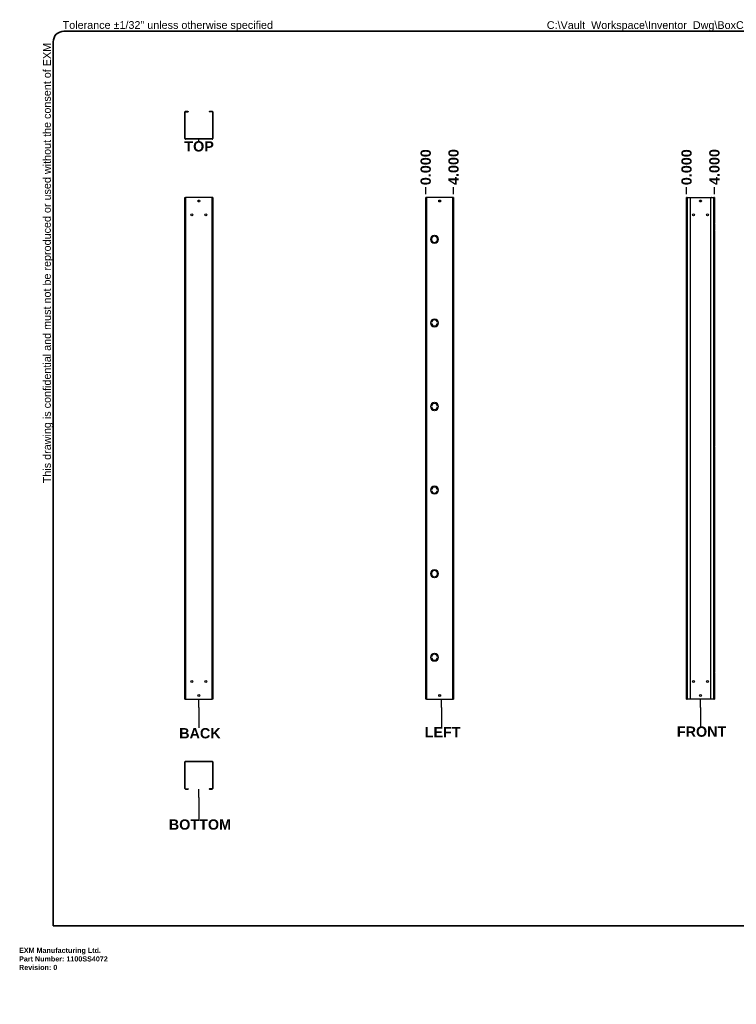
# Model space of a CAD drawing. Header units: inches. Extents: x 0 to 278, y -11 to 181.
# Tile 1 of 3: x 0 to 140, y -11 to 181. Entities that reach past the tile are written whole.
import ezdxf

# ---------------------------------------------------------------- set-up
doc = ezdxf.new("R2010")
doc.units = ezdxf.units.IN
doc.header["$LTSCALE"] = 16.718028
doc.header["$MEASUREMENT"] = 0
doc.layers.get('0').update_dxf_attribs({"lineweight": 25})
for name, color, linetype, lineweight in [('Dimensions(ANSI)', 7, 'Continuous', 25), ('Sketch Geometry(ANSI)', 7, 'Continuous', 25), ('Symbols(ANSI)', 7, 'Continuous', 25), ('Visible Edges(ANSI)', 7, 'Continuous', 25), ('Visible Tangent Edges(ANSI)', 7, 'Continuous', 25)]:
    doc.layers.add(name, color=color, linetype=linetype, lineweight=lineweight)
doc.styles.add('Current-ANSI', font='arial.ttf')
doc.styles.add('Dimension-ANSI', font='arialbd.ttf')
doc.styles.get("Standard").update_dxf_attribs({"font": 'arialbd.ttf'})
doc.dimstyles.new('INCH-ANSI-VERTICAL', dxfattribs={"dimscale": 16.718028, "dimtxt": 0.12, "dimasz": 0.098425, "dimexe": 0.04, "dimexo": 0.04, "dimgap": 0.031496, "dimtad": 0, "dimtih": 1, "dimtoh": 1, "dimdec": 3, "dimrnd": 1e-08, "dimzin": 0, "dimdsep": 46, "dimtxsty": 'Dimension-ANSI', "dimcen": 0.09, "dimdle": 0.312, "dimclrd": 179, "dimclre": 179, "dimclrt": 7, "dimadec": 1, "dimazin": 0, "dimtfac": 1, "dimtdec": 3, "dimtofl": 0, "dimtmove": 0, "dimatfit": 3, "dimfxl": 1, "dimtolj": 1, "dimtzin": 4, "dimlwd": 25, "dimlwe": 25, "dimarcsym": 0})

# ---------------------------------------------------------------- blocks, each defined once
blk = doc.blocks.new('Datum Identifier7')
at = {"layer": 'Symbols(ANSI)', "color": 7, "linetype": 'Continuous', "lineweight": 25}
blk.add_line((2.098, 9.411), (2.098, 9.431), dxfattribs=at)
at = {"layer": 'Symbols(ANSI)', "color": 7, "insert": (1.929, 9.287), "char_height": 0.12, "attachment_point": 7, "style": 'Dimension-ANSI'}
blk.add_mtext('TOP', dxfattribs=at)
blk = doc.blocks.new('*D10')
at = {"layer": 'Defpoints', "color": 0, "linetype": 'Continuous', "transparency": 16777216}
for p in [(130.26, 148.31), (130.26, 146.31), (130.26, 146.31)]:
    blk.add_point(p, dxfattribs=at)
at = {"layer": 'Dimensions(ANSI)', "color": 179, "linetype": 'Continuous', "lineweight": 25, "true_color": 0x262658, "transparency": 16777216}
blk.add_line((130.26, 146.98), (130.26, 148.31), dxfattribs=at)
at = {"layer": 'Dimensions(ANSI)', "color": 7, "linetype": 'Continuous', "lineweight": 25, "transparency": 16777216, "insert": (130.26, 152.22), "char_height": 2.006, "attachment_point": 5, "rotation": 90, "style": 'Dimension-ANSI'}
blk.add_mtext('\\A1;0.000', dxfattribs=at)
blk = doc.blocks.new('*D11')
at = {"layer": 'Defpoints', "color": 0, "linetype": 'Continuous', "transparency": 16777216}
for p in [(135.7, 148.31), (130.26, 146.31), (135.7, 146.31)]:
    blk.add_point(p, dxfattribs=at)
at = {"layer": 'Dimensions(ANSI)', "color": 179, "linetype": 'Continuous', "lineweight": 25, "true_color": 0x262658, "transparency": 16777216}
blk.add_line((135.7, 146.98), (135.7, 148.31), dxfattribs=at)
at = {"layer": 'Dimensions(ANSI)', "color": 7, "linetype": 'Continuous', "lineweight": 25, "transparency": 16777216, "insert": (135.7, 152.25), "char_height": 2.006, "attachment_point": 5, "rotation": 90, "style": 'Dimension-ANSI'}
blk.add_mtext('\\A1;4.000', dxfattribs=at)
blk = doc.blocks.new('*D14')
at = {"layer": 'Defpoints', "color": 0, "linetype": 'Continuous', "transparency": 16777216}
for p in [(79.36, 148.31), (79.36, 146.31), (79.36, 146.31)]:
    blk.add_point(p, dxfattribs=at)
at = {"layer": 'Dimensions(ANSI)', "color": 179, "linetype": 'Continuous', "lineweight": 25, "true_color": 0x262658, "transparency": 16777216}
blk.add_line((79.36, 146.98), (79.36, 148.31), dxfattribs=at)
at = {"layer": 'Dimensions(ANSI)', "color": 7, "linetype": 'Continuous', "lineweight": 25, "transparency": 16777216, "insert": (79.36, 152.22), "char_height": 2.006, "attachment_point": 5, "rotation": 90, "style": 'Dimension-ANSI'}
blk.add_mtext('\\A1;0.000', dxfattribs=at)
blk = doc.blocks.new('*D15')
at = {"layer": 'Defpoints', "color": 0, "linetype": 'Continuous', "transparency": 16777216}
for p in [(84.79, 148.31), (79.36, 146.31), (84.79, 146.31)]:
    blk.add_point(p, dxfattribs=at)
at = {"layer": 'Dimensions(ANSI)', "color": 179, "linetype": 'Continuous', "lineweight": 25, "true_color": 0x262658, "transparency": 16777216}
blk.add_line((84.79, 146.98), (84.79, 148.31), dxfattribs=at)
at = {"layer": 'Dimensions(ANSI)', "color": 7, "linetype": 'Continuous', "lineweight": 25, "transparency": 16777216, "insert": (84.79, 152.25), "char_height": 2.006, "attachment_point": 5, "rotation": 90, "style": 'Dimension-ANSI'}
blk.add_mtext('\\A1;4.000', dxfattribs=at)
blk = doc.blocks.new('Datum Identifier8')
at = {"layer": 'Symbols(ANSI)', "color": 7, "linetype": 'Continuous', "lineweight": 25}
for p, q in [((7.954, 2.803), (7.954, 2.902)), ((7.954, 2.803), (7.954, 2.768)), ((7.954, 2.768), (7.954, 2.584))]:
    blk.add_line(p, q, dxfattribs=at)
at = {"layer": 'Symbols(ANSI)', "color": 7, "insert": (7.678, 2.46), "char_height": 0.12, "attachment_point": 7, "style": 'Dimension-ANSI'}
blk.add_mtext('FRONT', dxfattribs=at)
blk = doc.blocks.new('Datum Identifier9')
at = {"layer": 'Symbols(ANSI)', "color": 7, "linetype": 'Continuous', "lineweight": 25}
for p, q in [((2.098, 2.803), (2.098, 2.902)), ((2.098, 2.803), (2.098, 2.749)), ((2.098, 2.749), (2.098, 2.565))]:
    blk.add_line(p, q, dxfattribs=at)
at = {"layer": 'Symbols(ANSI)', "color": 7, "insert": (1.869, 2.441), "char_height": 0.12, "attachment_point": 7, "style": 'Dimension-ANSI'}
blk.add_mtext('BACK', dxfattribs=at)
blk = doc.blocks.new('Datum Identifier10')
at = {"layer": 'Symbols(ANSI)', "color": 7, "linetype": 'Continuous', "lineweight": 25}
for p, q in [((2.098, 1.753), (2.098, 1.852)), ((2.098, 1.753), (2.098, 1.732)), ((2.098, 1.732), (2.098, 1.5))]:
    blk.add_line(p, q, dxfattribs=at)
at = {"layer": 'Symbols(ANSI)', "color": 7, "insert": (1.748, 1.376), "char_height": 0.12, "attachment_point": 7, "style": 'Dimension-ANSI'}
blk.add_mtext('BOTTOM', dxfattribs=at)
blk = doc.blocks.new('Datum Identifier12')
at = {"layer": 'Symbols(ANSI)', "color": 7, "linetype": 'Continuous', "lineweight": 25}
for p, q in [((4.931, 2.803), (4.931, 2.902)), ((4.931, 2.803), (4.931, 2.76)), ((4.931, 2.76), (4.931, 2.576))]:
    blk.add_line(p, q, dxfattribs=at)
at = {"layer": 'Symbols(ANSI)', "color": 7, "insert": (4.735, 2.456), "char_height": 0.12, "attachment_point": 7, "style": 'Dimension-ANSI'}
blk.add_mtext('LEFT', dxfattribs=at)
blk = doc.blocks.new('Borders 3_EXM - B (Inch)')
at = {"layer": 'Sketch Geometry(ANSI)', "linetype": 'Continuous', "lineweight": 35}
for p, q in [((16.398, 10.692), (0.523, 10.692)), ((0.398, 10.567), (0.398, 0.255)), ((16.523, 0.38), (16.523, 10.567)), ((0.398, 0.255), (16.398, 0.255))]:
    blk.add_line(p, q, dxfattribs=at)
for centre, start, end in [((0.523, 10.567), 90, 180), ((16.398, 10.567), 0, 90), ((16.398, 0.38), 270, 0)]:
    blk.add_arc(centre, 0.125, start, end, dxfattribs=at)
at = {"layer": 'Symbols(ANSI)', "color": 7, "char_height": 0.09, "attachment_point": 7, "style": 'Current-ANSI'}
for s, insert in [('Tolerance ±1/32" unless otherwise specified', (0.509, 10.692)), ('Tolérance ±1/32" sauf spécification contraire', (13.93, 10.691))]:
    blk.add_mtext(s, dxfattribs=dict(at, insert=insert))
for s, insert, rotation in [('This drawing is confidential and must not be reproduced or used without the consent of EXM', (0.398, 5.419), 90), ('Ce dessin est confidentiel et ne doit pas être reproduit ou utilisé sans le consentement de EXM', (16.522, 10.576), 270)]:
    blk.add_mtext(s, dxfattribs=dict(at, insert=insert, rotation=rotation))
at = {"layer": 'Symbols(ANSI)', "color": 7, "style": 'Current-ANSI'}
blk.add_attdef('FILENAME_AND_PATH_001', (6.16, 10.718), '', height=0.09, dxfattribs=at)

msp = doc.modelspace()

# ---------------------------------------------------------------- linework, layer by layer
at = {"layer": 'Visible Edges(ANSI)'}
for p, q in [((32.3575, 163.0255), (32.3629, 163.0255)), ((32.3575, 162.9901), (32.3575, 163.0255)), ((32.3575, 157.7904), (32.3575, 162.9901)), ((32.4322, 157.7904), (32.4322, 162.9901)), ((32.9552, 163.107), (32.4743, 163.107)), ((32.4743, 163.0323), (32.9552, 163.0323)), ((32.9552, 163.107), (33.0367, 163.107)), ((33.0367, 163.0323), (32.9552, 163.0323)), ((33.0367, 163.0323), (33.0367, 163.107)), ((37.1117, 163.107), (37.1117, 163.0323)), ((37.1117, 163.107), (37.1932, 163.107)), ((37.1932, 163.0323), (37.1117, 163.0323)), ((37.674, 163.107), (37.1932, 163.107)), ((37.674, 163.0323), (37.1932, 163.0323)), ((37.7161, 162.9901), (37.7161, 157.7904)), ((37.7908, 162.9901), (37.7908, 157.7904)), ((37.674, 157.7483), (32.4743, 157.7483)), ((37.674, 157.6736), (32.4743, 157.6736)), ((32.3575, 146.3084), (32.4743, 146.3084)), ((32.3575, 48.508), (32.3575, 146.3084)), ((37.674, 146.3084), (32.4743, 146.3084)), ((37.7908, 146.3084), (37.674, 146.3084)), ((37.7908, 146.3084), (37.7908, 48.508)), ((79.4756, 146.3084), (79.3588, 146.3084)), ((79.3588, 48.508), (79.3588, 146.3084)), ((84.6753, 146.3084), (79.4756, 146.3084)), ((84.7922, 146.3084), (84.6753, 146.3084)), ((84.7922, 146.3084), (84.7922, 48.508)), ((130.3803, 146.3084), (130.2634, 146.3084)), ((130.2634, 48.508), (130.2634, 146.3084)), ((130.3803, 146.3084), (130.8611, 146.3084)), ((130.8611, 146.3084), (135.0991, 146.3084)), ((130.9426, 146.2269), (130.9426, 48.5895)), ((135.0176, 48.5895), (135.0176, 146.2269)), ((135.0991, 146.3084), (135.58, 146.3084)), ((135.6968, 146.3084), (135.58, 146.3084)), ((135.6968, 146.3084), (135.6968, 141.2289)), ((135.5474, 141.2289), (135.58, 141.2289)), ((135.5474, 140.7766), (135.5474, 141.2289)), ((135.58, 140.7766), (135.5474, 140.7766)), ((135.5474, 140.2944), (135.58, 140.2944)), ((135.5474, 139.8421), (135.5474, 140.2944)), ((135.6913, 141.2289), (135.58, 141.2289)), ((135.58, 140.7766), (135.6913, 140.7766)), ((135.6913, 140.2944), (135.58, 140.2944)), ((135.6221, 141.2289), (135.6221, 141.1454)), ((135.6221, 141.1454), (135.6968, 141.1454)), ((135.6221, 140.8601), (135.6221, 141.1454)), ((135.6968, 140.8601), (135.6221, 140.8601)), ((135.6221, 140.8601), (135.6221, 140.7766)), ((135.6221, 140.2944), (135.6221, 140.2108)), ((135.6221, 140.2108), (135.6968, 140.2108)), ((135.6221, 139.9256), (135.6221, 140.2108)), ((135.6968, 141.2289), (135.6913, 141.2289)), ((135.6913, 140.7766), (135.6968, 140.7766)), ((135.6968, 140.2944), (135.6913, 140.2944)), ((135.6968, 141.1454), (135.6968, 141.2289)), ((135.6968, 141.1454), (135.6968, 140.8601)), ((135.6968, 140.7766), (135.6968, 140.8601)), ((135.6968, 140.7766), (135.6968, 140.2944)), ((135.6968, 140.2108), (135.6968, 140.2944)), ((135.6968, 140.2108), (135.6968, 139.9256)), ((80.9888, 138.9194), (80.9888, 138.9193)), ((81.1246, 138.9193), (81.1246, 138.9194)), ((135.58, 139.8421), (135.5474, 139.8421)), ((135.58, 139.8421), (135.6913, 139.8421)), ((135.6968, 139.9256), (135.6221, 139.9256)), ((135.6221, 139.9256), (135.6221, 139.8421)), ((135.6913, 139.8421), (135.6968, 139.8421)), ((135.6968, 139.8421), (135.6968, 139.9256)), ((135.6968, 139.8421), (135.6968, 98.1016)), ((80.4651, 138.2127), (80.4649, 138.2127)), ((80.4649, 138.1041), (80.4651, 138.1041)), ((80.9888, 137.3975), (80.9888, 137.3973)), ((81.1246, 137.3973), (81.1246, 137.3975)), ((81.6485, 138.2127), (81.6484, 138.2127)), ((81.6484, 138.1041), (81.6485, 138.1041)), ((80.4651, 121.9126), (80.4649, 121.9126)), ((80.4649, 121.804), (80.4651, 121.804)), ((80.9888, 122.6194), (80.9888, 122.6192)), ((80.9888, 121.0974), (80.9888, 121.0973)), ((81.1246, 122.6192), (81.1246, 122.6194)), ((81.1246, 121.0973), (81.1246, 121.0974)), ((81.6485, 121.9126), (81.6484, 121.9126)), ((81.6484, 121.804), (81.6485, 121.804)), ((80.4651, 105.6126), (80.4649, 105.6126)), ((80.9888, 106.3193), (80.9888, 106.3191)), ((81.1246, 106.3191), (81.1246, 106.3193)), ((81.6485, 105.6126), (81.6484, 105.6126)), ((80.4649, 105.5039), (80.4651, 105.5039)), ((80.9888, 104.7973), (80.9888, 104.7972)), ((81.1246, 104.7972), (81.1246, 104.7973)), ((81.6484, 105.5039), (81.6485, 105.5039)), ((135.5474, 98.1016), (135.58, 98.1016)), ((135.5474, 97.6493), (135.5474, 98.1016)), ((135.6913, 98.1016), (135.58, 98.1016)), ((135.6221, 98.1016), (135.6221, 98.0181)), ((135.6221, 98.0181), (135.6968, 98.0181)), ((135.6221, 97.7328), (135.6221, 98.0181)), ((135.6968, 98.1016), (135.6913, 98.1016)), ((135.6968, 98.0181), (135.6968, 98.1016)), ((135.6968, 98.0181), (135.6968, 97.7328)), ((135.58, 97.6493), (135.5474, 97.6493)), ((135.5474, 97.1671), (135.58, 97.1671)), ((135.5474, 96.7148), (135.5474, 97.1671)), ((135.58, 96.7148), (135.5474, 96.7148)), ((135.58, 97.6493), (135.6913, 97.6493)), ((135.6913, 97.1671), (135.58, 97.1671)), ((135.58, 96.7148), (135.6913, 96.7148)), ((135.6968, 97.7328), (135.6221, 97.7328)), ((135.6221, 97.7328), (135.6221, 97.6493)), ((135.6221, 97.1671), (135.6221, 97.0836)), ((135.6221, 97.0836), (135.6968, 97.0836)), ((135.6221, 96.7983), (135.6221, 97.0836)), ((135.6968, 96.7983), (135.6221, 96.7983)), ((135.6221, 96.7983), (135.6221, 96.7148)), ((135.6913, 97.6493), (135.6968, 97.6493)), ((135.6968, 97.1671), (135.6913, 97.1671)), ((135.6913, 96.7148), (135.6968, 96.7148)), ((135.6968, 97.6493), (135.6968, 97.7328)), ((135.6968, 97.6493), (135.6968, 97.1671)), ((135.6968, 97.0836), (135.6968, 97.1671)), ((135.6968, 97.0836), (135.6968, 96.7983)), ((135.6968, 96.7148), (135.6968, 96.7983)), ((135.6968, 96.7148), (135.6968, 54.9743)), ((80.4651, 89.3125), (80.4649, 89.3125)), ((80.4649, 89.2038), (80.4651, 89.2038)), ((80.9888, 90.0192), (80.9888, 90.0191)), ((80.9888, 88.4973), (80.9888, 88.4971)), ((81.1246, 90.0191), (81.1246, 90.0192)), ((81.1246, 88.4971), (81.1246, 88.4973)), ((81.6485, 89.3125), (81.6484, 89.3125)), ((81.6484, 89.2038), (81.6485, 89.2038)), ((80.4651, 73.0124), (80.4649, 73.0124)), ((80.9888, 73.7191), (80.9888, 73.719)), ((81.1246, 73.719), (81.1246, 73.7191)), ((81.6485, 73.0124), (81.6484, 73.0124)), ((80.4649, 72.9037), (80.4651, 72.9037)), ((80.9888, 72.1972), (80.9888, 72.197)), ((81.1246, 72.197), (81.1246, 72.1972)), ((81.6484, 72.9037), (81.6485, 72.9037)), ((80.4651, 56.7123), (80.4649, 56.7123)), ((80.4649, 56.6037), (80.4651, 56.6037)), ((80.9888, 57.419), (80.9888, 57.4189)), ((80.9888, 55.8971), (80.9888, 55.897)), ((81.1246, 57.4189), (81.1246, 57.419)), ((81.1246, 55.897), (81.1246, 55.8971)), ((81.6485, 56.7123), (81.6484, 56.7123)), ((81.6484, 56.6037), (81.6485, 56.6037)), ((135.5474, 54.522), (135.5474, 54.9743)), ((135.5474, 54.9743), (135.58, 54.9743)), ((135.58, 54.522), (135.5474, 54.522)), ((135.5474, 53.5875), (135.5474, 54.0398)), ((135.5474, 54.0398), (135.58, 54.0398)), ((135.6913, 54.9743), (135.58, 54.9743)), ((135.58, 54.522), (135.6913, 54.522)), ((135.6913, 54.0398), (135.58, 54.0398)), ((135.6221, 54.9743), (135.6221, 54.8908)), ((135.6221, 54.6056), (135.6221, 54.8908)), ((135.6221, 54.8908), (135.6968, 54.8908)), ((135.6221, 54.6056), (135.6221, 54.522)), ((135.6968, 54.6056), (135.6221, 54.6056)), ((135.6221, 54.0398), (135.6221, 53.9563)), ((135.6221, 53.671), (135.6221, 53.9563)), ((135.6221, 53.9563), (135.6968, 53.9563)), ((135.6968, 54.9743), (135.6913, 54.9743)), ((135.6913, 54.522), (135.6968, 54.522)), ((135.6968, 54.0398), (135.6913, 54.0398)), ((135.6968, 54.8908), (135.6968, 54.9743)), ((135.6968, 54.8908), (135.6968, 54.6056)), ((135.6968, 54.522), (135.6968, 54.6056)), ((135.6968, 54.522), (135.6968, 54.0398)), ((135.6968, 53.9563), (135.6968, 54.0398)), ((135.6968, 53.9563), (135.6968, 53.671)), ((135.58, 53.5875), (135.5474, 53.5875)), ((135.58, 53.5875), (135.6913, 53.5875)), ((135.6221, 53.671), (135.6221, 53.5875)), ((135.6968, 53.671), (135.6221, 53.671)), ((135.6913, 53.5875), (135.6968, 53.5875)), ((135.6968, 53.5875), (135.6968, 53.671)), ((135.6968, 53.5875), (135.6968, 48.508)), ((32.3575, 48.508), (32.4743, 48.508)), ((32.4743, 48.508), (37.674, 48.508)), ((37.7908, 48.508), (37.674, 48.508)), ((79.4756, 48.508), (79.3588, 48.508)), ((79.4756, 48.508), (84.6753, 48.508)), ((84.6753, 48.508), (84.7922, 48.508)), ((130.2634, 48.508), (130.3803, 48.508)), ((130.8611, 48.508), (130.3803, 48.508)), ((135.0991, 48.508), (130.8611, 48.508)), ((135.58, 48.508), (135.0991, 48.508)), ((135.58, 48.508), (135.6968, 48.508)), ((32.3575, 31.0721), (32.3575, 36.2719)), ((32.4322, 31.0721), (32.4322, 36.2719)), ((32.4743, 36.3887), (37.674, 36.3887)), ((32.4743, 36.314), (37.674, 36.314)), ((37.7161, 36.2719), (37.7161, 31.0721)), ((37.7908, 36.2719), (37.7908, 31.0721)), ((32.3575, 31.0721), (32.3575, 31.0368)), ((32.3629, 31.0368), (32.3575, 31.0368)), ((32.4743, 31.03), (32.9552, 31.03)), ((32.4743, 30.9553), (32.9552, 30.9553)), ((32.9552, 31.03), (33.0367, 31.03)), ((33.0367, 30.9553), (32.9552, 30.9553)), ((33.0367, 30.9553), (33.0367, 31.03)), ((37.1117, 31.03), (37.1932, 31.03)), ((37.1117, 31.03), (37.1117, 30.9553)), ((37.1932, 30.9553), (37.1117, 30.9553)), ((37.674, 31.03), (37.1932, 31.03)), ((37.1932, 30.9553), (37.674, 30.9553))]:
    msp.add_line(p, q, dxfattribs=at)
for centre in [(35.0742, 145.6293), (82.0755, 145.6293), (132.9801, 145.6293), (33.7158, 142.9126), (36.4325, 142.9126), (131.6218, 142.9126), (134.3385, 142.9126), (33.7158, 51.9038), (36.4325, 51.9038), (131.6218, 51.9038), (134.3385, 51.9038), (35.0742, 49.1871), (82.0755, 49.1871), (132.9801, 49.1871)]:
    msp.add_circle(centre, 0.1908, dxfattribs=at)
for centre, radius, start, end in [((32.4743, 162.9901), 0.1168, 90, 180), ((32.4743, 162.9901), 0.0421, 90, 180), ((37.674, 162.9901), 0.1168, 0, 90), ((37.674, 162.9901), 0.0421, 0, 90), ((32.4743, 157.7904), 0.1168, 180, 270), ((32.4743, 157.7904), 0.0421, 180, 270), ((37.674, 157.7904), 0.1168, 270, 0), ((37.674, 157.7904), 0.0421, 270, 0), ((130.8611, 146.2269), 0.0815, 0, 90), ((135.0991, 146.2269), 0.0815, 90, 180), ((81.0567, 138.1584), 0.7641, 95.099689, 264.900311), ((81.0567, 138.1584), 0.7639, 95.100598, 264.899402), ((81.0567, 138.1584), 0.5943, 5.245797, 174.754203), ((81.0567, 138.1584), 0.5941, 5.247, 174.753), ((81.0567, 138.1584), 0.7641, 275.099689, 84.900311), ((81.0567, 138.1584), 0.7639, 275.100598, 84.899402), ((81.0567, 138.1584), 0.5943, 185.245797, 354.754203), ((81.0567, 138.1584), 0.5941, 185.247, 354.753), ((81.0567, 121.8583), 0.7641, 95.099689, 264.900311), ((81.0567, 121.8583), 0.7639, 95.100598, 264.899402), ((81.0567, 121.8583), 0.5943, 5.245797, 174.754203), ((81.0567, 121.8583), 0.5943, 185.245797, 354.754203), ((81.0567, 121.8583), 0.5941, 5.247, 174.753), ((81.0567, 121.8583), 0.5941, 185.247, 354.753), ((81.0567, 121.8583), 0.7641, 275.099689, 84.900311), ((81.0567, 121.8583), 0.7639, 275.100598, 84.899402), ((81.0567, 105.5582), 0.7641, 95.099689, 264.900311), ((81.0567, 105.5582), 0.7639, 95.100598, 264.899402), ((81.0567, 105.5582), 0.5943, 5.245797, 174.754203), ((81.0567, 105.5582), 0.5941, 5.247, 174.753), ((81.0567, 105.5582), 0.7641, 275.099689, 84.900311), ((81.0567, 105.5582), 0.7639, 275.100598, 84.899402), ((81.0567, 105.5582), 0.5943, 185.245797, 354.754203), ((81.0567, 105.5582), 0.5941, 185.247, 354.753), ((81.0567, 89.2582), 0.7641, 95.099689, 264.900311), ((81.0567, 89.2582), 0.7639, 95.100598, 264.899402), ((81.0567, 89.2582), 0.5943, 5.245797, 174.754203), ((81.0567, 89.2582), 0.5943, 185.245797, 354.754203), ((81.0567, 89.2582), 0.5941, 5.247, 174.753), ((81.0567, 89.2582), 0.5941, 185.247, 354.753), ((81.0567, 89.2582), 0.7641, 275.099689, 84.900311), ((81.0567, 89.2582), 0.7639, 275.100598, 84.899402), ((81.0567, 72.9581), 0.7641, 95.099689, 264.900311), ((81.0567, 72.9581), 0.7639, 95.100598, 264.899402), ((81.0567, 72.9581), 0.5943, 5.245797, 174.754203), ((81.0567, 72.9581), 0.5941, 5.247, 174.753), ((81.0567, 72.9581), 0.7641, 275.099689, 84.900311), ((81.0567, 72.9581), 0.7639, 275.100598, 84.899402), ((81.0567, 72.9581), 0.5943, 185.245797, 354.754203), ((81.0567, 72.9581), 0.5941, 185.247, 354.753), ((81.0567, 56.658), 0.7641, 95.099689, 264.900311), ((81.0567, 56.658), 0.7639, 95.100598, 264.899402), ((81.0567, 56.658), 0.5943, 5.245797, 174.754203), ((81.0567, 56.658), 0.5943, 185.245797, 354.754203), ((81.0567, 56.658), 0.5941, 5.247, 174.753), ((81.0567, 56.658), 0.5941, 185.247, 354.753), ((81.0567, 56.658), 0.7641, 275.099689, 84.900311), ((81.0567, 56.658), 0.7639, 275.100598, 84.899402), ((130.8611, 48.5895), 0.0815, 270, 0), ((135.0991, 48.5895), 0.0815, 180, 270), ((32.4743, 36.2719), 0.1168, 90, 180), ((32.4743, 36.2719), 0.0421, 90, 180), ((37.674, 36.2719), 0.1168, 0, 90), ((37.674, 36.2719), 0.0421, 0, 90), ((32.4743, 31.0721), 0.1168, 180, 270), ((32.4743, 31.0721), 0.0421, 180, 270), ((37.674, 31.0721), 0.1168, 270, 0), ((37.674, 31.0721), 0.0421, 270, 0)]:
    msp.add_arc(centre, radius, start, end, dxfattribs=at)
at = {"layer": 'Visible Tangent Edges(ANSI)'}
for p, q in [((32.4322, 162.9901), (32.3575, 162.9901)), ((32.4743, 163.107), (32.4743, 163.0323)), ((32.9552, 163.107), (32.9552, 163.0323)), ((37.1932, 163.0323), (37.1932, 163.107)), ((37.674, 163.0323), (37.674, 163.107)), ((37.7908, 162.9901), (37.7161, 162.9901)), ((32.4743, 146.3084), (32.4743, 48.508)), ((37.674, 48.508), (37.674, 146.3084)), ((79.4756, 146.3084), (79.4756, 48.508)), ((84.6753, 48.508), (84.6753, 146.3084)), ((130.3803, 146.3084), (130.3803, 48.508)), ((135.58, 141.2289), (135.58, 146.3084)), ((135.58, 140.7766), (135.58, 141.2289)), ((135.58, 140.2944), (135.58, 140.7766)), ((135.58, 139.8421), (135.58, 140.2944)), ((135.58, 98.1016), (135.58, 139.8421)), ((135.58, 97.6493), (135.58, 98.1016)), ((135.58, 97.1671), (135.58, 97.6493)), ((135.58, 96.7148), (135.58, 97.1671)), ((135.58, 54.9743), (135.58, 96.7148)), ((135.58, 54.522), (135.58, 54.9743)), ((135.58, 54.0398), (135.58, 54.522)), ((135.58, 53.5875), (135.58, 54.0398)), ((135.58, 48.508), (135.58, 53.5875)), ((32.3575, 31.0721), (32.4322, 31.0721)), ((32.4743, 31.03), (32.4743, 30.9553)), ((32.9552, 31.03), (32.9552, 30.9553)), ((37.1932, 30.9553), (37.1932, 31.03)), ((37.674, 30.9553), (37.674, 31.03)), ((37.7161, 31.0721), (37.7908, 31.0721))]:
    msp.add_line(p, q, dxfattribs=at)

# ---------------------------------------------------------------- block references
at = {"xscale": 16.71802785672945, "yscale": 16.71802785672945, "zscale": 16.71802785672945}
msp.add_blockref('Borders 3_EXM - B (Inch)', (0, 0), dxfattribs=at).add_auto_attribs({'FILENAME_AND_PATH_001': 'C:\\Vault_Workspace\\Inventor_Dwg\\BoxCad\\Result\\1100SS4072\\1100SS4072.idw'})
at = {"layer": 'Symbols(ANSI)', "xscale": 16.71802785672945, "yscale": 16.71802785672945, "zscale": 16.71802785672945}
for name in ['Datum Identifier7', 'Datum Identifier9', 'Datum Identifier12', 'Datum Identifier8', 'Datum Identifier10']:
    msp.add_blockref(name, (0, 0), dxfattribs=at)

# ---------------------------------------------------------------- texts
at = {"insert": (0, 0), "char_height": 1, "attachment_point": 1}
msp.add_mtext_dynamic_manual_height_columns('EXM Manufacturing Ltd.\\PPart Number: 1100SS4072\\PRevision: 0', width=6.990976, gutter_width=1, heights=[0], dxfattribs=at).dxf.set("width", 100)

# ---------------------------------------------------------------- dimensions: what is measured, and where the dimension line sits
at = {"layer": 'Dimensions(ANSI)', "color": 179, "linetype": 'Continuous', "lineweight": 25, "true_color": 0x262658}
for feature_location, offset, origin, picture, middle in [((79.3587982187, 146.308430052), (0, 2.0061633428), (79.3587982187, 146.308430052), '*D14', (79.3587982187, 152.2198750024)), ((84.7922, 146.3084), (0, 2.0062), (79.3588, 146.3084), '*D15', (84.7922, 152.2527)), ((130.2634464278, 146.308430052), (0, 2.0061633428), (130.2634464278, 146.308430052), '*D10', (130.2634464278, 152.2198750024)), ((135.6968, 146.3084), (0, 2.0062), (130.2634, 146.3084), '*D11', (135.6968, 152.2527))]:
    dim = msp.add_ordinate_dim(feature_location=feature_location, offset=offset, dtype=1, origin=origin, dimstyle='INCH-ANSI-VERTICAL', override={"dimgap": 0.031496, "dimtad": 0, "dimdec": 3, "dimlfac": 0.736193, "dimtol": 0, "dimlim": 0, "dimtp": 0, "dimtm": 0, "dimtdec": 3}, dxfattribs=at)
    dim.commit()
    dim.dimension.update_dxf_attribs({"geometry": picture, "text_midpoint": middle})

doc.saveas('drawing.dxf')
